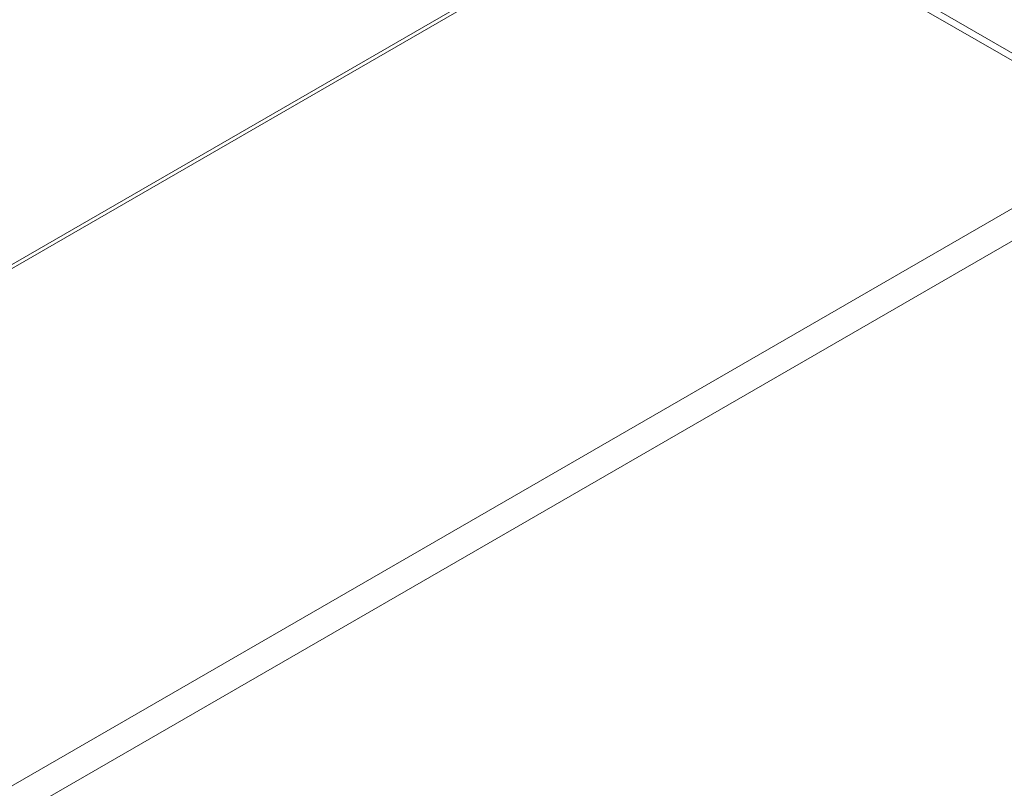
# Model space of a CAD drawing. Header units: inches. Extents: x -14936 to 8431, y -4781 to -2980.
# Tile 19 of 26: x -9999 to -9921, y -4081 to -4020. Entities that reach past the tile are written whole.
import ezdxf

# ---------------------------------------------------------------- set-up
doc = ezdxf.new("R2010")
doc.units = ezdxf.units.IN
doc.header["$MEASUREMENT"] = 0

msp = doc.modelspace()

# ---------------------------------------------------------------- linework, layer by layer
at = {"color": 7, "linetype": 'Continuous', "lineweight": 15}
for p, q in [((-9952.8847, -4004.3295), (-9913.6338, -4026.9829)), ((-10063.4696, -4076.3203), (-9945.8091, -4008.4132)), ((-10063.4696, -4076.6436), (-9945.5291, -4008.5748)), ((-9907.9945, -4028.1759), (-10104.5645, -4141.6253)), ((-10102.9805, -4143.2973), (-9906.4105, -4029.8478))]:
    msp.add_line(p, q, dxfattribs=at)
at = {"color": 8, "linetype": 'Continuous', "lineweight": 15}
msp.add_line((-9913.6338, -4026.3835), (-9952.3654, -4004.0298), dxfattribs=at)

doc.saveas('drawing.dxf')
